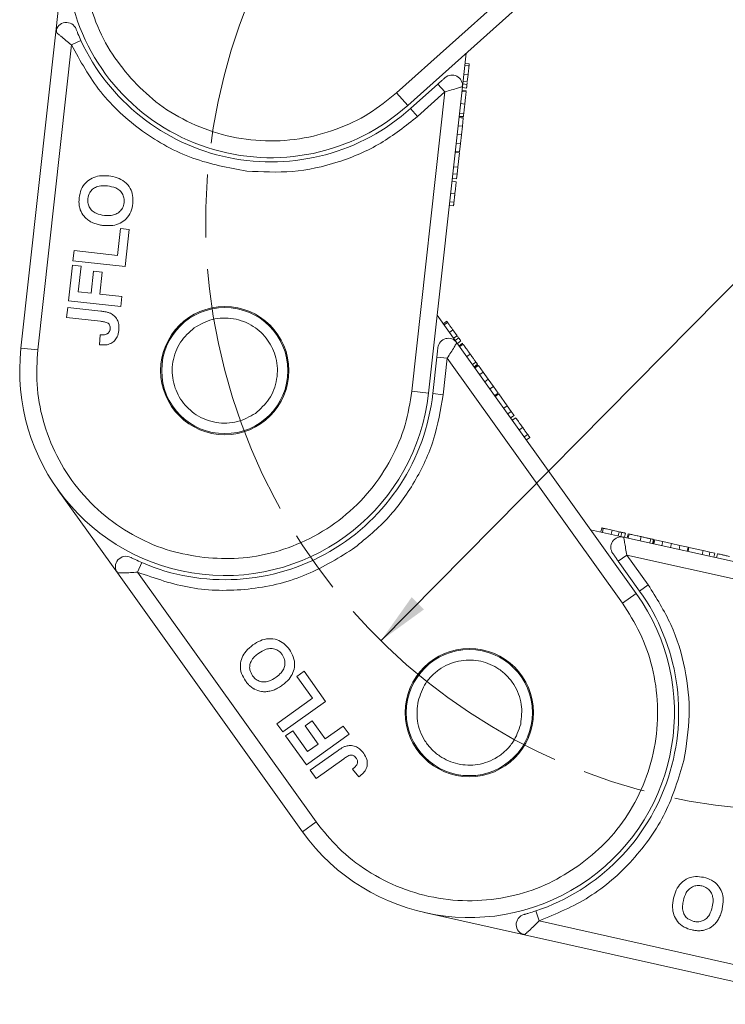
# Model space of a CAD drawing. Header units: millimetres. Extents: x 3378 to 3879, y -297 to 55.
# Tile 10 of 31: x 3551 to 3585, y -144 to -98. Entities that reach past the tile are written whole.
import ezdxf

# ---------------------------------------------------------------- set-up
doc = ezdxf.new("R2010")
doc.units = ezdxf.units.MM
doc.linetypes.add('ACAD_ISO08W100', pattern=[36, 24, -3, 6, -3])
doc.linetypes.add('CENTER', pattern=[0.6, 0.375, -0.075, 0.075, -0.075])
doc.layers.add('中心线', color=1, linetype='CENTER', lineweight=25)
doc.styles.get("Standard").update_dxf_attribs({"font": '仿宋_GB2312.ttf', "width": 0.8})
doc.dimstyles.new('ISO-10', dxfattribs={"dimtxt": 4, "dimasz": 2.5, "dimexe": 2, "dimexo": 0.625, "dimgap": 1.5, "dimtad": 1, "dimtoh": 1, "dimdsep": 46, "dimtxsty": 'Standard', "dimcen": 2.5, "dimadec": 0, "dimazin": 0, "dimtfac": 1, "dimtmove": 0, "dimatfit": 3, "dimfxl": 0, "dimarcsym": 0})

msp = doc.modelspace()

# ---------------------------------------------------------------- linework, layer by layer
at = {"color": 7, "linetype": 'Continuous', "lineweight": 15}
for p, q in [((3579.79, -91.57), (3569.116, -101.131)), ((3569.65, -101.727), (3580.573, -91.943)), ((3553.454, -93.394), (3552.92, -98.227)), ((3552.92, -98.227), (3551.259, -113.273)), ((3552.054, -113.361), (3553.657, -98.844)), ((3553.657, -98.844), (3554.111, -98.634)), ((3572.25, -100.837), (3572.427, -99.239)), ((3572.571, -99.753), (3572.372, -99.731)), ((3572.515, -100.263), (3572.316, -100.241)), ((3572.563, -99.829), (3572.364, -99.807)), ((3571.085, -100.71), (3569.783, -101.875)), ((3571.085, -100.71), (3571.418, -101.082)), ((3572.234, -100.842), (3572.248, -100.711)), ((3572.464, -100.726), (3572.265, -100.704)), ((3572.478, -100.594), (3572.28, -100.572)), ((3572.478, -100.594), (3572.515, -100.263)), ((3569.65, -101.727), (3569.116, -101.131)), ((3571.418, -101.082), (3569.846, -115.325)), ((3571.418, -101.082), (3570.117, -102.248)), ((3570.641, -115.413), (3572.25, -100.837)), ((3572.424, -101.084), (3572.225, -101.062)), ((3572.43, -101.033), (3572.231, -101.012)), ((3572.246, -100.878), (3572.445, -100.9)), ((3572.428, -101.048), (3572.43, -101.033)), ((3572.361, -101.66), (3572.162, -101.638)), ((3570.117, -102.248), (3569.783, -101.875)), ((3572.11, -102.11), (3572.309, -102.132)), ((3572.287, -102.327), (3572.088, -102.305)), ((3572.292, -102.282), (3572.093, -102.26)), ((3572.295, -102.257), (3572.096, -102.235)), ((3572.244, -102.716), (3572.287, -102.327)), ((3572.292, -102.282), (3572.292, -102.278)), ((3572.244, -102.716), (3572.045, -102.694)), ((3572.198, -103.13), (3572.244, -102.716)), ((3572.153, -103.543), (3571.954, -103.521)), ((3572, -103.108), (3572.198, -103.13)), ((3572.153, -103.543), (3572.198, -103.13)), ((3572.105, -103.977), (3571.906, -103.955)), ((3572.11, -103.933), (3571.911, -103.911)), ((3572.029, -104.665), (3572.105, -103.977)), ((3572.11, -103.933), (3572.153, -103.543)), ((3572.029, -104.665), (3571.83, -104.643)), ((3571.992, -104.997), (3572.029, -104.665)), ((3571.753, -105.338), (3571.952, -105.36)), ((3571.967, -105.226), (3571.768, -105.204)), ((3571.992, -104.997), (3571.794, -104.975)), ((3571.967, -105.226), (3571.992, -104.997)), ((3571.845, -106.333), (3571.646, -106.311)), ((3571.889, -105.933), (3571.69, -105.911)), ((3571.826, -106.507), (3571.627, -106.485)), ((3555.854, -108.864), (3555.995, -107.59)), ((3555.995, -107.59), (3556.409, -107.635)), ((3556.409, -107.635), (3556.215, -109.388)), ((3553.73, -109.113), (3553.783, -108.635)), ((3553.783, -108.635), (3555.854, -108.864)), ((3556.215, -109.388), (3553.73, -109.113)), ((3553.52, -111.023), (3553.706, -109.334)), ((3553.706, -109.334), (3554.12, -109.38)), ((3554.12, -109.38), (3553.986, -110.59)), ((3554.592, -110.657), (3554.708, -109.606)), ((3554.708, -109.606), (3555.122, -109.652)), ((3555.122, -109.652), (3555.006, -110.703)), ((3556.004, -111.297), (3553.52, -111.023)), ((3553.986, -110.59), (3554.592, -110.657)), ((3555.006, -110.703), (3556.057, -110.819)), ((3556.057, -110.819), (3556.004, -111.297)), ((3553.432, -111.817), (3553.485, -111.339)), ((3553.485, -111.339), (3555.051, -111.512)), ((3555.04, -111.994), (3553.432, -111.817)), ((3571.985, -113.015), (3571.05, -111.707)), ((3571.501, -111.994), (3571.338, -112.11)), ((3571.545, -112.056), (3571.383, -112.172)), ((3571.799, -112.411), (3571.636, -112.527)), ((3571.992, -112.682), (3571.799, -112.411)), ((3555.018, -112.637), (3554.997, -113.118)), ((3571.992, -112.682), (3571.83, -112.798)), ((3572.07, -112.79), (3571.907, -112.906)), ((3551.259, -113.273), (3552.054, -113.361)), ((3571.976, -113.029), (3571.899, -112.923)), ((3580.511, -124.946), (3571.985, -113.015)), ((3572.009, -113.049), (3572.171, -112.932)), ((3572.25, -113.042), (3572.087, -113.158)), ((3572.279, -113.084), (3572.117, -113.2)), ((3572.258, -113.054), (3572.25, -113.042)), ((3571.032, -113.698), (3570.84, -115.435)), ((3571.032, -113.698), (3571.529, -113.753)), ((3571.529, -113.753), (3571.337, -115.49)), ((3571.529, -113.753), (3579.86, -125.412)), ((3572.616, -113.555), (3572.453, -113.671)), ((3572.729, -114.057), (3572.892, -113.941)), ((3572.965, -114.043), (3572.803, -114.159)), ((3572.98, -114.064), (3572.817, -114.18)), ((3573.006, -114.101), (3572.844, -114.217)), ((3572.98, -114.064), (3572.978, -114.061)), ((3573.234, -114.419), (3573.006, -114.101)), ((3573.234, -114.419), (3573.071, -114.536)), ((3573.476, -114.758), (3573.234, -114.419)), ((3573.313, -114.874), (3573.476, -114.758)), ((3573.718, -115.096), (3573.476, -114.758)), ((3573.718, -115.096), (3573.555, -115.212)), ((3573.945, -115.415), (3573.718, -115.096)), ((3570.641, -115.413), (3569.846, -115.325)), ((3571.337, -115.49), (3570.84, -115.435)), ((3573.945, -115.415), (3573.783, -115.531)), ((3573.972, -115.451), (3573.809, -115.568)), ((3574.374, -116.015), (3573.972, -115.451)), ((3574.374, -116.015), (3574.211, -116.131)), ((3574.568, -116.286), (3574.374, -116.015)), ((3574.568, -116.286), (3574.405, -116.402)), ((3574.702, -116.474), (3574.539, -116.59)), ((3574.702, -116.474), (3574.568, -116.286)), ((3574.618, -116.699), (3574.78, -116.583)), ((3575.116, -117.052), (3574.953, -117.169)), ((3575.35, -117.38), (3575.187, -117.496)), ((3575.451, -117.522), (3575.288, -117.638)), ((3553.017, -120.012), (3555.844, -123.968)), ((3579.912, -122.264), (3578.343, -121.913)), ((3578.87, -121.826), (3578.826, -122.021)), ((3578.945, -121.843), (3578.901, -122.038)), ((3579.37, -121.938), (3579.327, -122.133)), ((3579.696, -122.011), (3579.37, -121.938)), ((3579.696, -122.011), (3579.652, -122.206)), ((3579.825, -122.04), (3579.782, -122.235)), ((3579.915, -122.28), (3579.787, -122.252)), ((3594.224, -125.463), (3579.912, -122.264)), ((3579.952, -122.273), (3579.996, -122.078)), ((3580.127, -122.107), (3580.084, -122.302)), ((3580.142, -122.11), (3580.127, -122.107)), ((3580.177, -122.118), (3580.134, -122.313)), ((3580.742, -122.244), (3580.699, -122.44)), ((3581.162, -122.543), (3581.206, -122.348)), ((3581.328, -122.375), (3581.285, -122.571)), ((3581.353, -122.381), (3581.31, -122.576)), ((3581.353, -122.381), (3581.349, -122.38)), ((3581.397, -122.391), (3581.354, -122.586)), ((3581.78, -122.476), (3581.397, -122.391)), ((3581.78, -122.476), (3581.736, -122.672)), ((3582.185, -122.567), (3581.78, -122.476)), ((3582.142, -122.762), (3582.185, -122.567)), ((3582.591, -122.658), (3582.185, -122.567)), ((3582.591, -122.658), (3582.548, -122.853)), ((3582.974, -122.743), (3582.591, -122.658)), ((3579.658, -123.408), (3580.065, -123.118)), ((3580.065, -123.118), (3581.081, -124.539)), ((3580.065, -123.118), (3594.049, -126.244)), ((3582.974, -122.743), (3582.93, -122.938)), ((3583.017, -122.753), (3582.974, -122.948)), ((3583.693, -122.904), (3583.017, -122.753)), ((3583.693, -122.904), (3583.649, -123.099)), ((3584.018, -122.977), (3583.693, -122.904)), ((3584.018, -122.977), (3583.975, -123.172)), ((3584.244, -123.027), (3584.018, -122.977)), ((3584.244, -123.027), (3584.2, -123.222)), ((3584.331, -123.252), (3584.375, -123.056)), ((3556.805, -123.936), (3557.003, -123.477)), ((3579.658, -123.408), (3580.674, -124.83)), ((3555.844, -123.968), (3564.646, -136.284)), ((3565.297, -135.819), (3556.805, -123.936)), ((3581.081, -124.539), (3580.674, -124.83)), ((3580.511, -124.946), (3579.86, -125.412)), ((3564.381, -128.891), (3564.72, -128.649)), ((3564.72, -128.649), (3565.745, -130.083)), ((3565.127, -129.934), (3564.381, -128.891)), ((3563.432, -131.145), (3565.127, -129.934)), ((3565.745, -130.083), (3563.711, -131.536)), ((3563.711, -131.536), (3563.432, -131.145)), ((3564.768, -131.251), (3565.107, -131.009)), ((3565.107, -131.009), (3565.722, -131.87)), ((3563.84, -131.717), (3564.179, -131.475)), ((3564.179, -131.475), (3564.887, -132.466)), ((3565.383, -132.112), (3564.768, -131.251)), ((3565.722, -131.87), (3566.583, -131.255)), ((3566.583, -131.255), (3566.862, -131.646)), ((3564.828, -133.099), (3563.84, -131.717)), ((3566.862, -131.646), (3564.828, -133.099)), ((3564.887, -132.466), (3565.383, -132.112)), ((3565.013, -133.358), (3566.295, -132.442)), ((3566.609, -132.809), (3565.293, -133.749)), ((3565.293, -133.749), (3565.013, -133.358)), ((3567.021, -133.302), (3567.327, -133.675)), ((3564.646, -136.284), (3565.297, -135.819)), ((3575.89, -140.526), (3575.732, -140.052)), ((3570.451, -140.13), (3575.196, -141.191)), ((3590.144, -143.712), (3575.89, -140.526)), ((3575.196, -141.191), (3589.97, -144.493))]:
    msp.add_line(p, q, dxfattribs=at)
for centre, radius in [((3560.95, -114.343), 3.05), ((3560.95, -114.343), 3), ((3572.578, -130.615), 3.05), ((3572.578, -130.615), 3)]:
    msp.add_circle(centre, radius, dxfattribs=at)
for centre, radius, start, end in [((3563.145, -94.464), 9.75, 131.85, 311.85), ((3553.417, -98.281), 0.5, 21.4279, 173.7), ((3563.145, -94.464), 9.95, 204.7787, 311.85), ((3571.753, -100.782), 0.5, 353.7, 131.85), ((3571.578, -113.306), 0.5, 35.55, 173.7), ((3560.95, -114.343), 9.75, 173.7, 353.7), ((3560.95, -114.343), 9.95, 246.6287, 353.7), ((3579.803, -122.752), 0.5, 77.4, 215.55), ((3556.251, -123.677), 0.5, 63.2779, 215.55), ((3572.578, -130.615), 9.75, 215.55, 35.55), ((3572.578, -130.615), 9.95, 288.4787, 35.55), ((3575.305, -140.703), 0.5, 105.1279, 257.4)]:
    msp.add_arc(centre, radius, start, end, dxfattribs=at)
for points, knots in [([(3557.173, -87.797), (3556.786, -88.183), (3555.988, -88.978), (3555.078, -90.461), (3554.434, -92.147), (3554.145, -93.969), (3554.233, -95.811), (3554.688, -97.557), (3555.43, -99.132), (3556.135, -100.009), (3556.478, -100.435)], [0, 0, 0, 0, 0.116516, 0.240011, 0.368641, 0.5, 0.631359, 0.759989, 0.883484, 1, 1, 1, 1]), ([(3553.657, -98.844), (3553.567, -98.772), (3553.388, -98.629), (3553.186, -98.459), (3553.057, -98.348), (3552.981, -98.281), (3552.93, -98.236), (3552.923, -98.23), (3552.92, -98.227)], [0, 0, 0, 0, 0.2479947, 0.4981508, 0.6300332, 0.7488149, 0.8771295, 1, 1, 1, 1]), ([(3552.952, -98.098), (3552.947, -98.121), (3552.937, -98.162), (3552.947, -98.227), (3552.952, -98.255)], [0, 0, 0, 0, 0.561032, 1, 1, 1, 1]), ([(3554.111, -98.634), (3554.062, -98.526), (3553.99, -98.365), (3553.919, -98.191), (3553.893, -98.124), (3553.884, -98.102), (3553.883, -98.1), (3553.882, -98.099)], [0, 0, 0, 0, 0.49837, 0.74785, 0.883326, 0.942509, 1, 1, 1, 1]), ([(3561.998, -104.851), (3561.129, -104.69), (3559.363, -104.363), (3556.976, -103.029), (3554.954, -101.189), (3554.085, -99.616), (3553.657, -98.844)], [0, 0, 0, 0, 0.245823, 0.5, 0.754177, 1, 1, 1, 1]), ([(3572.552, -99.925), (3572.555, -99.901), (3572.56, -99.851), (3572.565, -99.808), (3572.568, -99.78), (3572.57, -99.763), (3572.571, -99.754), (3572.571, -99.753), (3572.571, -99.753)], [0, 0, 0, 0, 0.171443, 0.347826, 0.508794, 0.670915, 0.83526, 1, 1, 1, 1]), ([(3572.515, -100.263), (3572.52, -100.217), (3572.529, -100.133), (3572.546, -99.985), (3572.557, -99.882), (3572.563, -99.829)], [0, 0, 0, 0, 0.367019, 0.679786, 1, 1, 1, 1]), ([(3556.478, -100.435), (3556.864, -100.822), (3557.659, -101.62), (3559.142, -102.53), (3560.828, -103.174), (3562.649, -103.463), (3564.492, -103.376), (3566.238, -102.921), (3567.813, -102.179), (3568.69, -101.473), (3569.116, -101.131)], [0, 0, 0, 0, 0.116516, 0.240011, 0.368641, 0.5, 0.631359, 0.759989, 0.883484, 1, 1, 1, 1]), ([(3571.42, -100.41), (3571.419, -100.411), (3571.416, -100.413), (3571.397, -100.43), (3571.365, -100.458), (3571.305, -100.513), (3571.209, -100.598), (3571.126, -100.672), (3571.085, -100.71)], [0, 0, 0, 0, 0.09517, 0.195508, 0.310112, 0.437792, 0.718545, 1, 1, 1, 1]), ([(3572.464, -100.726), (3572.466, -100.707), (3572.469, -100.681), (3572.473, -100.645), (3572.474, -100.636)], [0, 0, 0, 0, 0.731068, 1, 1, 1, 1]), ([(3572.235, -100.842), (3572.222, -100.846), (3572.195, -100.854), (3572.117, -100.877), (3571.973, -100.918), (3571.737, -100.988), (3571.523, -101.051), (3571.418, -101.082)], [0, 0, 0, 0, 0.132525, 0.273162, 0.419796, 0.718424, 1, 1, 1, 1]), ([(3572.25, -100.837), (3572.25, -100.837), (3572.25, -100.837), (3572.235, -100.842), (3572.235, -100.842)], [0, 0, 0, 0, 0.979106, 1, 1, 1, 1]), ([(3572.361, -101.66), (3572.368, -101.592), (3572.382, -101.469), (3572.399, -101.311), (3572.412, -101.195), (3572.421, -101.114), (3572.423, -101.094), (3572.424, -101.084)], [0, 0, 0, 0, 0.219903, 0.401483, 0.582484, 0.790929, 1, 1, 1, 1]), ([(3572.445, -100.9), (3572.445, -100.899), (3572.445, -100.897), (3572.447, -100.879), (3572.45, -100.853), (3572.453, -100.824), (3572.457, -100.785), (3572.462, -100.746), (3572.464, -100.726)], [0, 0, 0, 0, 0.239045, 0.479189, 0.606249, 0.73402, 0.865685, 1, 1, 1, 1]), ([(3572.309, -102.132), (3572.311, -102.112), (3572.315, -102.073), (3572.323, -102.002), (3572.331, -101.925), (3572.341, -101.843), (3572.35, -101.753), (3572.357, -101.691), (3572.361, -101.66)], [0, 0, 0, 0, 0.177376, 0.35832, 0.511584, 0.66939, 0.832541, 1, 1, 1, 1]), ([(3570.117, -102.248), (3569.549, -102.699), (3568.399, -103.61), (3566.356, -104.48), (3564.187, -104.961), (3562.722, -104.887), (3561.998, -104.851)], [0, 0, 0, 0, 0.247221, 0.5, 0.752779, 1, 1, 1, 1]), ([(3572.295, -102.257), (3572.295, -102.256), (3572.295, -102.255), (3572.296, -102.245), (3572.298, -102.232), (3572.3, -102.211), (3572.303, -102.18), (3572.307, -102.148), (3572.309, -102.132)], [0, 0, 0, 0, 0.1640909, 0.3291944, 0.4613248, 0.594454, 0.7957321, 1, 1, 1, 1]), ([(3554.028, -106.121), (3554.052, -105.988), (3554.1, -105.72), (3554.327, -105.386), (3554.638, -105.168), (3555.018, -105.056), (3555.287, -105.071), (3555.437, -105.08)], [0, 0, 0, 0, 0.203933, 0.41017, 0.593215, 0.773531, 1, 1, 1, 1]), ([(3555.437, -105.08), (3555.569, -105.101), (3555.836, -105.144), (3556.204, -105.339), (3556.463, -105.643), (3556.595, -106.015), (3556.584, -106.264), (3556.578, -106.395)], [0, 0, 0, 0, 0.204609, 0.411109, 0.621842, 0.801311, 1, 1, 1, 1]), ([(3571.889, -105.933), (3571.896, -105.865), (3571.911, -105.736), (3571.928, -105.582), (3571.942, -105.457), (3571.951, -105.371), (3571.952, -105.364), (3571.952, -105.36)], [0, 0, 0, 0, 0.154712, 0.295547, 0.420761, 0.630514, 1, 1, 1, 1]), ([(3554.443, -106.161), (3554.464, -106.06), (3554.499, -105.889), (3554.66, -105.701), (3554.864, -105.58), (3555.113, -105.537), (3555.289, -105.55), (3555.372, -105.556)], [0, 0, 0, 0, 0.2419193, 0.4090436, 0.5761737, 0.8008872, 1, 1, 1, 1]), ([(3555.372, -105.556), (3555.506, -105.578), (3555.718, -105.613), (3555.97, -105.771), (3556.11, -105.959), (3556.174, -106.163), (3556.167, -106.293), (3556.164, -106.35)], [0, 0, 0, 0, 0.319264, 0.504624, 0.690858, 0.864593, 1, 1, 1, 1]), ([(3554.068, -106.655), (3554.059, -106.623), (3554.041, -106.559), (3554.027, -106.464), (3554.019, -106.375), (3554.018, -106.291), (3554.02, -106.206), (3554.026, -106.149), (3554.028, -106.121)], [0, 0, 0, 0, 0.185429, 0.37219, 0.527708, 0.683877, 0.841678, 1, 1, 1, 1]), ([(3555.224, -106.959), (3555.09, -106.937), (3554.881, -106.903), (3554.633, -106.747), (3554.497, -106.566), (3554.433, -106.36), (3554.44, -106.225), (3554.443, -106.161)], [0, 0, 0, 0, 0.319417, 0.499226, 0.680002, 0.847806, 1, 1, 1, 1]), ([(3571.826, -106.507), (3571.826, -106.506), (3571.826, -106.504), (3571.828, -106.486), (3571.831, -106.46), (3571.834, -106.431), (3571.838, -106.393), (3571.843, -106.353), (3571.845, -106.333)], [0, 0, 0, 0, 0.2383707, 0.4778187, 0.6052177, 0.7333115, 0.865299, 1, 1, 1, 1]), ([(3571.845, -106.333), (3571.847, -106.313), (3571.851, -106.273), (3571.86, -106.197), (3571.869, -106.115), (3571.877, -106.043), (3571.884, -105.981), (3571.887, -105.949), (3571.889, -105.933)], [0, 0, 0, 0, 0.206559, 0.420423, 0.603623, 0.793958, 0.896607, 1, 1, 1, 1]), ([(3554.569, -107.258), (3554.512, -107.221), (3554.4, -107.148), (3554.221, -106.969), (3554.114, -106.795), (3554.073, -106.669), (3554.068, -106.655)], [0, 0, 0, 0, 0.2509, 0.502162, 0.946531, 1, 1, 1, 1]), ([(3556.578, -106.395), (3556.554, -106.528), (3556.507, -106.796), (3556.285, -107.129), (3555.978, -107.347), (3555.605, -107.461), (3555.337, -107.446), (3555.188, -107.438)], [0, 0, 0, 0, 0.205416, 0.413489, 0.592452, 0.772931, 1, 1, 1, 1]), ([(3556.164, -106.35), (3556.145, -106.44), (3556.112, -106.601), (3555.959, -106.788), (3555.772, -106.912), (3555.518, -106.977), (3555.333, -106.965), (3555.224, -106.959)], [0, 0, 0, 0, 0.213943, 0.387352, 0.56015, 0.741367, 1, 1, 1, 1]), ([(3555.188, -107.438), (3555.155, -107.434), (3555.089, -107.427), (3554.987, -107.408), (3554.882, -107.384), (3554.775, -107.351), (3554.669, -107.311), (3554.602, -107.276), (3554.569, -107.258)], [0, 0, 0, 0, 0.15395, 0.308181, 0.478699, 0.649961, 0.824203, 1, 1, 1, 1]), ([(3555.051, -111.512), (3555.084, -111.516), (3555.15, -111.524), (3555.239, -111.538), (3555.317, -111.554), (3555.385, -111.571), (3555.453, -111.591), (3555.496, -111.609), (3555.517, -111.618)], [0, 0, 0, 0, 0.20827, 0.416707, 0.561481, 0.706573, 0.852825, 1, 1, 1, 1]), ([(3555.517, -111.618), (3555.576, -111.652), (3555.706, -111.727), (3555.846, -111.913), (3555.926, -112.164), (3555.916, -112.342), (3555.91, -112.442)], [0, 0, 0, 0, 0.206429, 0.456722, 0.693973, 1, 1, 1, 1]), ([(3559.497, -112.309), (3559.772, -112.154), (3560.197, -111.913), (3560.852, -111.828), (3561.363, -111.86), (3561.859, -111.994), (3562.443, -112.293), (3563.033, -112.854), (3563.373, -113.595), (3563.466, -114.244), (3563.433, -114.757), (3563.298, -115.251), (3563.005, -115.843), (3562.64, -116.167), (3562.404, -116.377)], [0, 0, 0, 0, 0.119721, 0.184895, 0.25, 0.315174, 0.380279, 0.5, 0.619721, 0.684895, 0.75, 0.815174, 0.880279, 1, 1, 1, 1]), ([(3555.04, -111.994), (3555.101, -112.003), (3555.224, -112.02), (3555.375, -112.059), (3555.461, -112.137), (3555.499, -112.22), (3555.505, -112.299), (3555.501, -112.351), (3555.499, -112.366)], [0, 0, 0, 0, 0.272224, 0.546623, 0.659126, 0.771081, 0.934792, 1, 1, 1, 1]), ([(3555.499, -112.366), (3555.497, -112.386), (3555.491, -112.427), (3555.469, -112.479), (3555.443, -112.523), (3555.412, -112.556), (3555.375, -112.585), (3555.348, -112.599), (3555.334, -112.606)], [0, 0, 0, 0, 0.199415, 0.404779, 0.549305, 0.697938, 0.847272, 1, 1, 1, 1]), ([(3562.404, -116.377), (3562.128, -116.532), (3561.703, -116.773), (3561.048, -116.858), (3560.537, -116.826), (3560.041, -116.692), (3559.457, -116.393), (3558.867, -115.832), (3558.527, -115.091), (3558.434, -114.442), (3558.467, -113.929), (3558.602, -113.435), (3558.896, -112.843), (3559.26, -112.519), (3559.497, -112.309)], [0, 0, 0, 0, 0.119721, 0.184895, 0.25, 0.315174, 0.380279, 0.5, 0.619721, 0.684895, 0.75, 0.815174, 0.880279, 1, 1, 1, 1]), ([(3571.601, -112.135), (3571.587, -112.115), (3571.558, -112.074), (3571.533, -112.039), (3571.517, -112.016), (3571.507, -112.002), (3571.501, -111.995), (3571.501, -111.994), (3571.501, -111.994)], [0, 0, 0, 0, 0.171443, 0.347826, 0.508794, 0.670915, 0.83526, 1, 1, 1, 1]), ([(3571.799, -112.411), (3571.772, -112.374), (3571.723, -112.305), (3571.637, -112.184), (3571.576, -112.099), (3571.545, -112.056)], [0, 0, 0, 0, 0.367019, 0.679786, 1, 1, 1, 1]), ([(3555.91, -112.442), (3555.892, -112.545), (3555.861, -112.721), (3555.718, -112.932), (3555.527, -113.068), (3555.276, -113.135), (3555.094, -113.124), (3554.997, -113.118)], [0, 0, 0, 0, 0.24093, 0.409491, 0.578642, 0.775105, 1, 1, 1, 1]), ([(3555.334, -112.606), (3555.314, -112.614), (3555.272, -112.629), (3555.212, -112.638), (3555.158, -112.64), (3555.112, -112.641), (3555.065, -112.64), (3555.034, -112.638), (3555.018, -112.637)], [0, 0, 0, 0, 0.2052876, 0.4164731, 0.5617174, 0.70725, 0.8535415, 1, 1, 1, 1]), ([(3572.07, -112.79), (3572.059, -112.775), (3572.043, -112.753), (3572.023, -112.724), (3572.017, -112.716)], [0, 0, 0, 0, 0.731068, 1, 1, 1, 1]), ([(3572.171, -112.932), (3572.171, -112.931), (3572.17, -112.93), (3572.159, -112.915), (3572.144, -112.894), (3572.127, -112.87), (3572.104, -112.839), (3572.081, -112.806), (3572.07, -112.79)], [0, 0, 0, 0, 0.239045, 0.479189, 0.606249, 0.73402, 0.865685, 1, 1, 1, 1]), ([(3552.054, -113.361), (3552.023, -113.907), (3551.959, -115.031), (3552.271, -116.743), (3552.916, -118.428), (3553.916, -119.979), (3555.21, -121.293), (3556.714, -122.289), (3558.317, -122.967), (3559.429, -123.15), (3559.968, -123.239)], [0, 0, 0, 0, 0.116516, 0.240011, 0.368641, 0.5, 0.631359, 0.759989, 0.883484, 1, 1, 1, 1]), ([(3571.081, -113.251), (3571.081, -113.253), (3571.081, -113.256), (3571.078, -113.282), (3571.073, -113.324), (3571.064, -113.404), (3571.05, -113.532), (3571.038, -113.643), (3571.032, -113.698)], [0, 0, 0, 0, 0.09517, 0.195508, 0.310112, 0.437792, 0.718545, 1, 1, 1, 1]), ([(3571.976, -113.029), (3571.969, -113.041), (3571.955, -113.064), (3571.912, -113.134), (3571.833, -113.261), (3571.703, -113.47), (3571.586, -113.661), (3571.529, -113.753)], [0, 0, 0, 0, 0.132525, 0.273162, 0.419796, 0.718424, 1, 1, 1, 1]), ([(3571.985, -113.015), (3571.985, -113.015), (3571.985, -113.016), (3571.977, -113.029), (3571.976, -113.029)], [0, 0, 0, 0, 0.979106, 1, 1, 1, 1]), ([(3572.616, -113.555), (3572.577, -113.499), (3572.505, -113.398), (3572.412, -113.269), (3572.344, -113.174), (3572.297, -113.108), (3572.285, -113.092), (3572.279, -113.084)], [0, 0, 0, 0, 0.219903, 0.401483, 0.582484, 0.790929, 1, 1, 1, 1]), ([(3572.892, -113.941), (3572.881, -113.925), (3572.858, -113.893), (3572.816, -113.835), (3572.771, -113.771), (3572.723, -113.704), (3572.671, -113.631), (3572.634, -113.58), (3572.616, -113.555)], [0, 0, 0, 0, 0.177376, 0.35832, 0.511584, 0.66939, 0.832541, 1, 1, 1, 1]), ([(3572.965, -114.043), (3572.965, -114.043), (3572.964, -114.042), (3572.959, -114.034), (3572.951, -114.023), (3572.938, -114.006), (3572.92, -113.98), (3572.902, -113.954), (3572.892, -113.941)], [0, 0, 0, 0, 0.164091, 0.329194, 0.461325, 0.594454, 0.795732, 1, 1, 1, 1]), ([(3559.968, -123.239), (3560.514, -123.27), (3561.638, -123.334), (3563.351, -123.022), (3565.036, -122.377), (3566.586, -121.377), (3567.9, -120.083), (3568.896, -118.579), (3569.574, -116.976), (3569.757, -115.865), (3569.846, -115.325)], [0, 0, 0, 0, 0.116516, 0.240011, 0.368641, 0.5, 0.631359, 0.759989, 0.883484, 1, 1, 1, 1]), ([(3571.337, -115.49), (3571.214, -116.205), (3570.967, -117.65), (3570.025, -119.662), (3568.73, -121.466), (3567.59, -122.389), (3567.026, -122.845)], [0, 0, 0, 0, 0.247221, 0.5, 0.752779, 1, 1, 1, 1]), ([(3575.116, -117.052), (3575.076, -116.997), (3575, -116.891), (3574.911, -116.765), (3574.837, -116.663), (3574.787, -116.592), (3574.783, -116.587), (3574.78, -116.583)], [0, 0, 0, 0, 0.154712, 0.295547, 0.420761, 0.630514, 1, 1, 1, 1]), ([(3575.35, -117.38), (3575.338, -117.364), (3575.314, -117.331), (3575.27, -117.269), (3575.222, -117.201), (3575.18, -117.142), (3575.144, -117.092), (3575.125, -117.066), (3575.116, -117.052)], [0, 0, 0, 0, 0.2065585, 0.420423, 0.6036233, 0.7939578, 0.8966075, 1, 1, 1, 1]), ([(3575.451, -117.522), (3575.451, -117.521), (3575.449, -117.519), (3575.439, -117.505), (3575.424, -117.484), (3575.407, -117.46), (3575.384, -117.428), (3575.361, -117.396), (3575.35, -117.38)], [0, 0, 0, 0, 0.238371, 0.477819, 0.605218, 0.733311, 0.865299, 1, 1, 1, 1]), ([(3579.039, -121.864), (3579.015, -121.858), (3578.966, -121.847), (3578.924, -121.838), (3578.897, -121.832), (3578.88, -121.828), (3578.871, -121.826), (3578.87, -121.826), (3578.87, -121.826)], [0, 0, 0, 0, 0.171443, 0.347826, 0.508794, 0.670915, 0.83526, 1, 1, 1, 1]), ([(3579.37, -121.938), (3579.326, -121.928), (3579.243, -121.909), (3579.098, -121.877), (3578.996, -121.854), (3578.945, -121.843)], [0, 0, 0, 0, 0.367019, 0.679786, 1, 1, 1, 1]), ([(3579.825, -122.04), (3579.807, -122.035), (3579.781, -122.03), (3579.746, -122.022), (3579.737, -122.02)], [0, 0, 0, 0, 0.731068, 1, 1, 1, 1]), ([(3579.996, -122.078), (3579.995, -122.077), (3579.993, -122.077), (3579.975, -122.073), (3579.95, -122.067), (3579.922, -122.061), (3579.883, -122.053), (3579.845, -122.044), (3579.825, -122.04)], [0, 0, 0, 0, 0.239045, 0.479189, 0.606249, 0.73402, 0.865685, 1, 1, 1, 1]), ([(3579.912, -122.264), (3579.912, -122.264), (3579.912, -122.264), (3579.915, -122.28), (3579.915, -122.28)], [0, 0, 0, 0, 0.979106, 1, 1, 1, 1]), ([(3580.742, -122.244), (3580.676, -122.23), (3580.555, -122.203), (3580.4, -122.168), (3580.286, -122.142), (3580.206, -122.125), (3580.187, -122.12), (3580.177, -122.118)], [0, 0, 0, 0, 0.219903, 0.401483, 0.582484, 0.790929, 1, 1, 1, 1]), ([(3581.206, -122.348), (3581.186, -122.344), (3581.148, -122.335), (3581.079, -122.32), (3581.002, -122.303), (3580.922, -122.285), (3580.834, -122.265), (3580.773, -122.251), (3580.742, -122.244)], [0, 0, 0, 0, 0.1773757, 0.3583197, 0.5115835, 0.66939, 0.8325409, 1, 1, 1, 1]), ([(3579.915, -122.28), (3579.918, -122.293), (3579.923, -122.32), (3579.937, -122.401), (3579.963, -122.548), (3580.006, -122.791), (3580.045, -123.011), (3580.065, -123.118)], [0, 0, 0, 0, 0.132525, 0.273162, 0.419796, 0.718424, 1, 1, 1, 1]), ([(3581.328, -122.375), (3581.328, -122.375), (3581.327, -122.375), (3581.317, -122.373), (3581.304, -122.37), (3581.283, -122.365), (3581.253, -122.359), (3581.221, -122.352), (3581.206, -122.348)], [0, 0, 0, 0, 0.164091, 0.329194, 0.461325, 0.594454, 0.795732, 1, 1, 1, 1]), ([(3567.026, -122.845), (3566.272, -123.305), (3564.737, -124.24), (3562.07, -124.839), (3559.336, -124.817), (3557.639, -124.226), (3556.805, -123.936)], [0, 0, 0, 0, 0.245823, 0.5, 0.754177, 1, 1, 1, 1]), ([(3579.396, -123.043), (3579.397, -123.044), (3579.399, -123.046), (3579.414, -123.068), (3579.439, -123.102), (3579.486, -123.168), (3579.561, -123.272), (3579.625, -123.363), (3579.658, -123.408)], [0, 0, 0, 0, 0.0951701, 0.1955083, 0.3101122, 0.4377917, 0.7185448, 1, 1, 1, 1]), ([(3584.938, -123.182), (3584.871, -123.167), (3584.744, -123.139), (3584.593, -123.105), (3584.47, -123.078), (3584.386, -123.059), (3584.379, -123.057), (3584.375, -123.056)], [0, 0, 0, 0, 0.154712, 0.295547, 0.420761, 0.630514, 1, 1, 1, 1]), ([(3557.003, -123.477), (3556.895, -123.429), (3556.733, -123.357), (3556.565, -123.275), (3556.5, -123.243), (3556.479, -123.232), (3556.477, -123.231), (3556.476, -123.23)], [0, 0, 0, 0, 0.4983704, 0.7478504, 0.8833262, 0.942509, 1, 1, 1, 1]), ([(3555.782, -123.85), (3555.793, -123.871), (3555.814, -123.909), (3555.864, -123.95), (3555.887, -123.968)], [0, 0, 0, 0, 0.561032, 1, 1, 1, 1]), ([(3556.805, -123.936), (3556.69, -123.942), (3556.461, -123.956), (3556.197, -123.963), (3556.027, -123.967), (3555.925, -123.967), (3555.857, -123.968), (3555.849, -123.968), (3555.844, -123.968)], [0, 0, 0, 0, 0.247995, 0.498151, 0.630033, 0.748815, 0.87713, 1, 1, 1, 1]), ([(3581.081, -124.539), (3581.466, -125.154), (3582.246, -126.396), (3582.887, -128.523), (3583.126, -130.731), (3582.892, -132.179), (3582.777, -132.895)], [0, 0, 0, 0, 0.247221, 0.5, 0.752779, 1, 1, 1, 1]), ([(3577.782, -137.897), (3578.209, -137.556), (3579.089, -136.854), (3580.157, -135.479), (3580.982, -133.874), (3581.469, -132.095), (3581.584, -130.254), (3581.324, -128.469), (3580.759, -126.822), (3580.154, -125.873), (3579.86, -125.412)], [0, 0, 0, 0, 0.116516, 0.240011, 0.368641, 0.5, 0.631359, 0.759989, 0.883484, 1, 1, 1, 1]), ([(3561.937, -129.108), (3561.865, -128.993), (3561.722, -128.762), (3561.669, -128.362), (3561.755, -127.991), (3561.964, -127.655), (3562.174, -127.487), (3562.291, -127.393)], [0, 0, 0, 0, 0.203933, 0.41017, 0.593215, 0.773531, 1, 1, 1, 1]), ([(3562.291, -127.393), (3562.404, -127.321), (3562.631, -127.175), (3563.036, -127.074), (3563.432, -127.128), (3563.778, -127.317), (3563.936, -127.51), (3564.019, -127.612)], [0, 0, 0, 0, 0.204609, 0.411109, 0.621842, 0.801311, 1, 1, 1, 1]), ([(3562.272, -128.861), (3562.22, -128.772), (3562.133, -128.622), (3562.127, -128.374), (3562.198, -128.148), (3562.355, -127.95), (3562.495, -127.842), (3562.561, -127.791)], [0, 0, 0, 0, 0.241919, 0.409044, 0.576174, 0.800887, 1, 1, 1, 1]), ([(3562.561, -127.791), (3562.675, -127.718), (3562.856, -127.603), (3563.15, -127.553), (3563.379, -127.599), (3563.563, -127.708), (3563.645, -127.81), (3563.68, -127.855)], [0, 0, 0, 0, 0.319264, 0.504624, 0.690858, 0.864593, 1, 1, 1, 1]), ([(3563.68, -127.855), (3563.726, -127.934), (3563.809, -128.076), (3563.82, -128.318), (3563.763, -128.535), (3563.618, -128.752), (3563.472, -128.867), (3563.387, -128.935)], [0, 0, 0, 0, 0.213943, 0.387352, 0.56015, 0.741367, 1, 1, 1, 1]), ([(3564.019, -127.612), (3564.09, -127.727), (3564.234, -127.958), (3564.29, -128.354), (3564.207, -128.721), (3564.005, -129.055), (3563.796, -129.223), (3563.679, -129.316)], [0, 0, 0, 0, 0.205416, 0.413489, 0.592452, 0.772931, 1, 1, 1, 1]), ([(3570.139, -130.07), (3570.24, -129.77), (3570.396, -129.308), (3570.827, -128.807), (3571.229, -128.49), (3571.688, -128.259), (3572.323, -128.092), (3573.137, -128.116), (3573.884, -128.441), (3574.387, -128.863), (3574.704, -129.267), (3574.933, -129.725), (3575.109, -130.361), (3575.054, -130.846), (3575.018, -131.161)], [0, 0, 0, 0, 0.119721, 0.184895, 0.25, 0.315174, 0.380279, 0.5, 0.619721, 0.684895, 0.75, 0.815174, 0.880279, 1, 1, 1, 1]), ([(3562.323, -129.48), (3562.295, -129.462), (3562.238, -129.426), (3562.165, -129.365), (3562.1, -129.304), (3562.042, -129.242), (3561.987, -129.177), (3561.954, -129.131), (3561.937, -129.108)], [0, 0, 0, 0, 0.185429, 0.37219, 0.527708, 0.683877, 0.841678, 1, 1, 1, 1]), ([(3563.387, -128.935), (3563.272, -129.008), (3563.093, -129.122), (3562.805, -129.172), (3562.583, -129.127), (3562.398, -129.017), (3562.313, -128.911), (3562.272, -128.861)], [0, 0, 0, 0, 0.319417, 0.499226, 0.680002, 0.847806, 1, 1, 1, 1]), ([(3563.097, -129.595), (3563.031, -129.605), (3562.899, -129.626), (3562.646, -129.612), (3562.45, -129.553), (3562.335, -129.487), (3562.323, -129.48)], [0, 0, 0, 0, 0.2509, 0.502162, 0.946531, 1, 1, 1, 1]), ([(3563.679, -129.316), (3563.652, -129.336), (3563.598, -129.374), (3563.509, -129.428), (3563.415, -129.48), (3563.314, -129.527), (3563.208, -129.568), (3563.134, -129.586), (3563.097, -129.595)], [0, 0, 0, 0, 0.15395, 0.308181, 0.478699, 0.649961, 0.824203, 1, 1, 1, 1]), ([(3575.018, -131.161), (3574.917, -131.46), (3574.76, -131.922), (3574.329, -132.423), (3573.927, -132.741), (3573.468, -132.971), (3572.834, -133.138), (3572.02, -133.114), (3571.273, -132.789), (3570.77, -132.368), (3570.453, -131.964), (3570.224, -131.506), (3570.047, -130.869), (3570.103, -130.384), (3570.139, -130.07)], [0, 0, 0, 0, 0.119721, 0.184895, 0.25, 0.315174, 0.380279, 0.5, 0.619721, 0.684895, 0.75, 0.815174, 0.880279, 1, 1, 1, 1]), ([(3566.295, -132.442), (3566.323, -132.423), (3566.377, -132.385), (3566.453, -132.336), (3566.522, -132.295), (3566.584, -132.264), (3566.647, -132.233), (3566.691, -132.218), (3566.714, -132.21)], [0, 0, 0, 0, 0.20827, 0.416707, 0.561481, 0.706573, 0.852825, 1, 1, 1, 1]), ([(3566.714, -132.21), (3566.78, -132.196), (3566.927, -132.165), (3567.155, -132.21), (3567.382, -132.343), (3567.493, -132.483), (3567.556, -132.562)], [0, 0, 0, 0, 0.206429, 0.456722, 0.693973, 1, 1, 1, 1]), ([(3567.556, -132.562), (3567.611, -132.651), (3567.705, -132.802), (3567.739, -133.055), (3567.688, -133.284), (3567.546, -133.501), (3567.403, -133.614), (3567.327, -133.675)], [0, 0, 0, 0, 0.2409298, 0.4094913, 0.5786421, 0.7751051, 1, 1, 1, 1]), ([(3566.609, -132.809), (3566.66, -132.774), (3566.763, -132.704), (3566.901, -132.634), (3567.018, -132.634), (3567.101, -132.67), (3567.159, -132.725), (3567.19, -132.767), (3567.199, -132.779)], [0, 0, 0, 0, 0.272224, 0.546623, 0.659126, 0.771081, 0.934792, 1, 1, 1, 1]), ([(3567.199, -132.779), (3567.21, -132.796), (3567.233, -132.83), (3567.252, -132.884), (3567.261, -132.934), (3567.261, -132.979), (3567.253, -133.025), (3567.242, -133.054), (3567.237, -133.068)], [0, 0, 0, 0, 0.199415, 0.404779, 0.549305, 0.697938, 0.847272, 1, 1, 1, 1]), ([(3582.777, -132.895), (3582.522, -133.741), (3582.003, -135.461), (3580.415, -137.686), (3578.364, -139.494), (3576.706, -140.186), (3575.89, -140.526)], [0, 0, 0, 0, 0.245823, 0.5, 0.754177, 1, 1, 1, 1]), ([(3567.237, -133.068), (3567.226, -133.088), (3567.205, -133.127), (3567.166, -133.173), (3567.128, -133.211), (3567.094, -133.243), (3567.058, -133.273), (3567.034, -133.292), (3567.021, -133.302)], [0, 0, 0, 0, 0.2052876, 0.4164731, 0.5617174, 0.70725, 0.8535415, 1, 1, 1, 1]), ([(3565.297, -135.819), (3565.638, -136.246), (3566.34, -137.126), (3567.715, -138.194), (3569.319, -139.019), (3571.098, -139.506), (3572.939, -139.621), (3574.725, -139.361), (3576.371, -138.796), (3577.321, -138.191), (3577.782, -137.897)], [0, 0, 0, 0, 0.116516, 0.2400113, 0.3686408, 0.5, 0.6313592, 0.7599887, 0.883484, 1, 1, 1, 1]), ([(3582.284, -139.442), (3582.32, -139.312), (3582.392, -139.052), (3582.626, -138.707), (3582.957, -138.483), (3583.341, -138.393), (3583.588, -138.431), (3583.717, -138.452)], [0, 0, 0, 0, 0.204609, 0.411109, 0.621842, 0.801311, 1, 1, 1, 1]), ([(3583.717, -138.452), (3583.847, -138.49), (3584.108, -138.566), (3584.414, -138.823), (3584.597, -139.152), (3584.67, -139.536), (3584.626, -139.8), (3584.601, -139.948)], [0, 0, 0, 0, 0.205416, 0.413489, 0.592452, 0.772931, 1, 1, 1, 1]), ([(3582.751, -139.558), (3582.787, -139.427), (3582.845, -139.221), (3583.03, -138.988), (3583.232, -138.869), (3583.442, -138.828), (3583.571, -138.849), (3583.627, -138.859)], [0, 0, 0, 0, 0.319264, 0.504624, 0.690858, 0.864593, 1, 1, 1, 1]), ([(3583.627, -138.859), (3583.714, -138.887), (3583.871, -138.937), (3584.04, -139.11), (3584.142, -139.31), (3584.179, -139.569), (3584.147, -139.752), (3584.129, -139.859)], [0, 0, 0, 0, 0.213943, 0.387352, 0.56015, 0.741367, 1, 1, 1, 1]), ([(3583.165, -140.956), (3583.035, -140.917), (3582.774, -140.841), (3582.467, -140.579), (3582.284, -140.245), (3582.215, -139.855), (3582.259, -139.589), (3582.284, -139.442)], [0, 0, 0, 0, 0.203933, 0.41017, 0.593215, 0.773531, 1, 1, 1, 1]), ([(3583.25, -140.548), (3583.152, -140.516), (3582.986, -140.462), (3582.817, -140.282), (3582.719, -140.066), (3582.703, -139.814), (3582.736, -139.64), (3582.751, -139.558)], [0, 0, 0, 0, 0.241919, 0.409044, 0.576174, 0.800887, 1, 1, 1, 1]), ([(3575.732, -140.052), (3575.62, -140.088), (3575.451, -140.143), (3575.271, -140.194), (3575.201, -140.213), (3575.178, -140.219), (3575.176, -140.22), (3575.175, -140.22)], [0, 0, 0, 0, 0.49837, 0.74785, 0.883326, 0.942509, 1, 1, 1, 1]), ([(3584.129, -139.859), (3584.092, -139.99), (3584.035, -140.194), (3583.853, -140.423), (3583.658, -140.539), (3583.447, -140.58), (3583.313, -140.558), (3583.25, -140.548)], [0, 0, 0, 0, 0.319417, 0.499226, 0.680002, 0.847806, 1, 1, 1, 1]), ([(3584.601, -139.948), (3584.594, -139.98), (3584.579, -140.045), (3584.549, -140.145), (3584.514, -140.246), (3584.47, -140.349), (3584.418, -140.449), (3584.375, -140.512), (3584.354, -140.544)], [0, 0, 0, 0, 0.15395, 0.308181, 0.478699, 0.649961, 0.824203, 1, 1, 1, 1]), ([(3575.89, -140.526), (3575.81, -140.608), (3575.648, -140.771), (3575.456, -140.952), (3575.332, -141.069), (3575.257, -141.137), (3575.206, -141.182), (3575.2, -141.188), (3575.196, -141.191)], [0, 0, 0, 0, 0.2479947, 0.4981508, 0.6300332, 0.7488149, 0.8771295, 1, 1, 1, 1]), ([(3583.7, -140.975), (3583.667, -140.98), (3583.601, -140.991), (3583.506, -140.994), (3583.416, -140.993), (3583.332, -140.985), (3583.248, -140.973), (3583.192, -140.961), (3583.165, -140.956)], [0, 0, 0, 0, 0.185429, 0.37219, 0.527708, 0.683877, 0.841678, 1, 1, 1, 1]), ([(3584.354, -140.544), (3584.311, -140.595), (3584.227, -140.699), (3584.029, -140.857), (3583.844, -140.945), (3583.714, -140.972), (3583.7, -140.975)], [0, 0, 0, 0, 0.2509, 0.502162, 0.946531, 1, 1, 1, 1]), ([(3575.072, -141.145), (3575.094, -141.153), (3575.134, -141.167), (3575.199, -141.164), (3575.228, -141.163)], [0, 0, 0, 0, 0.561032, 1, 1, 1, 1])]:
    msp.add_open_spline(points, degree=3, knots=knots, dxfattribs=at)
at = {"layer": '中心线', "linetype": 'ACAD_ISO08W100', "lineweight": 13, "ltscale": 0.5}
msp.add_arc((3588.043, -107.273), 28, 110.925, 278.325, dxfattribs=at)

# ---------------------------------------------------------------- leaders
at = {"color": 5, "lineweight": 9}
msp.add_leader([(3568.369, -127.196), (3588.043, -107.273), (3604.463, -107.273)], dimstyle='ISO-10', override={"dimgap": 1.5, "dimtad": 0}, dxfattribs=at)

doc.saveas('drawing.dxf')
